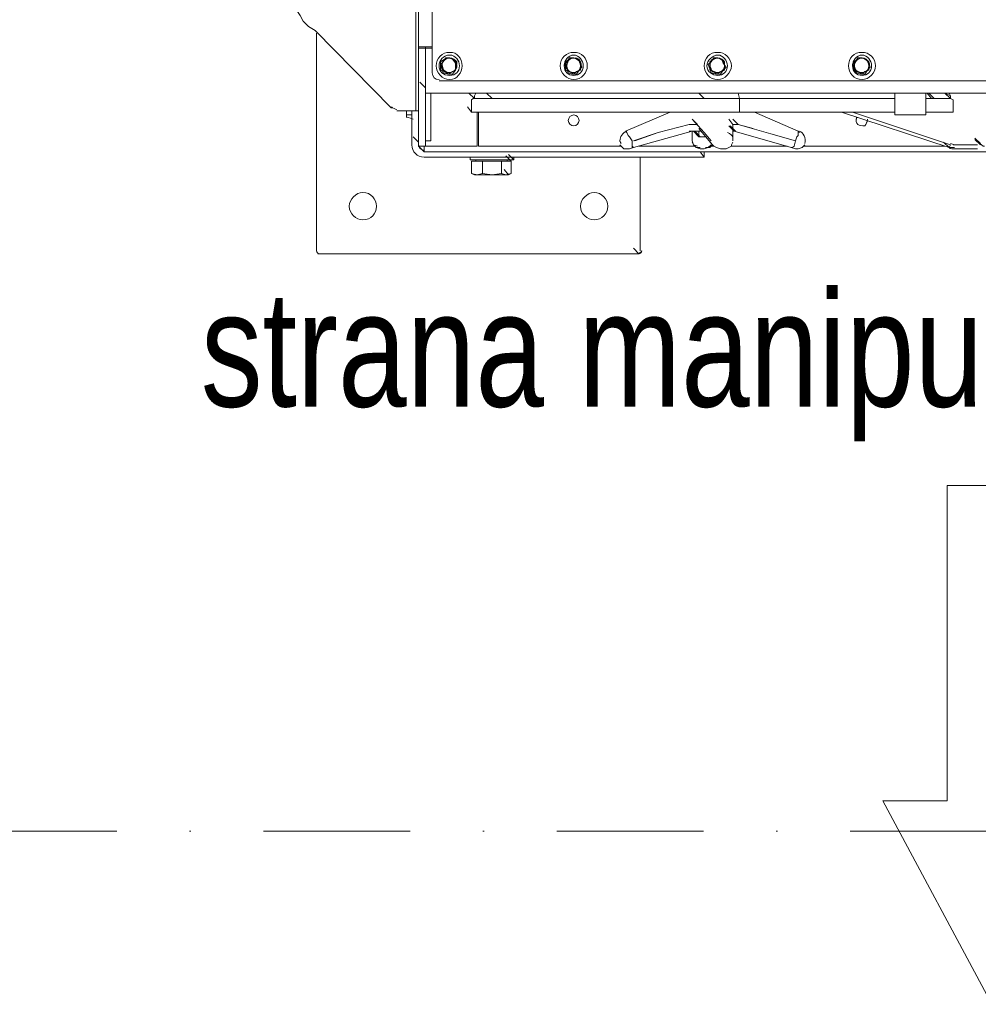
# Model space of a CAD drawing. Header units: millimetres. Extents: x 161070 to 520640, y 9197 to 248394.
# Tile 68 of 137: x 197620 to 198451, y 116587 to 117440. Entities that reach past the tile are written whole.
import ezdxf
from ezdxf.enums import TextEntityAlignment as Align

# ---------------------------------------------------------------- set-up
doc = ezdxf.new("R2010")
doc.units = ezdxf.units.MM
doc.header["$LTSCALE"] = 10
doc.linetypes.add('DASHDOT', pattern=[25.4, 12.7, -6.35, 0, -6.35])
doc.linetypes.add('DASHED2', pattern=[9.525, 6.35, -3.175])
doc.layers.add('VZT Tenka', color=30, linetype='Continuous', lineweight=15)
doc.styles.get("Standard").update_dxf_attribs({"font": 'ic-simplex.shx', "width": 0.8})

# ---------------------------------------------------------------- blocks, each defined once
blk = doc.blocks.new('*U1079', base_point=(136.785581, -160.374938))
at = {"linetype": 'ByBlock'}
for p, q in [((409.873515, -121.693594), (409.873515, -65.820542)), ((586.198007, -160.374938), (409.873515, -65.820542)), ((586.198007, -160.374938), (409.873515, -254.929334)), ((409.873515, -199.056281), (409.873515, -254.929334))]:
    blk.add_line(p, q, dxfattribs=at)
blk.add_lwpolyline([(409.873515, -199.056281), (136.785581, -199.056281), (136.785581, -121.693594), (409.873515, -121.693594)], dxfattribs=at)
blk = doc.blocks.new('*f3183')
at = {"color": 1, "linetype": 'Continuous', "lineweight": 20}
for points in [[(216559.08, 111945.04), (216557.9, 111945.04), (216547.3, 111945.04), (216547.3, 113515.88)], [(216559.08, 112972.63), (216559.08, 111922.65), (216559.08, 111922.65)], [(216547.3, 111889.65), (216544.94, 111889.65), (216544.94, 112947.88)], [(216457.74, 111959.18), (216451.84, 111962.71), (216447.13, 111967.43), (216444.77, 111972.14), (216442.42, 111975.68), (216442.42, 112863.03)], [(216523.73, 111892.01), (216457.74, 111959.18), (216457.74, 111959.18)], [(216458.91, 111956.82), (216458.91, 111768.27), (216458.91, 111768.27)], [(216547.3, 111945.04), (216547.3, 111943.86), (216547.3, 111943.86)], [(216553.19, 111870.79), (216553.19, 111943.86), (216547.3, 111943.86), (216547.3, 111870.79)], [(216553.19, 111943.86), (216553.19, 111945.04), (216553.19, 111945.04)], [(216559.08, 111943.86), (216553.19, 111943.86), (216553.19, 111914.4)], [(216574.4, 111935.61), (216570.86, 111935.61), (216568.51, 111932.07), (216566.15, 111929.72), (216567.33, 111926.18)], [(216569.69, 111934.43), (216566.15, 111932.07), (216566.15, 111928.54), (216566.15, 111925), (216569.69, 111923.82)], [(216576.76, 111934.43), (216573.22, 111935.61), (216569.69, 111934.43)], [(216579.11, 111930.89), (216576.76, 111934.43), (216574.4, 111935.61)], [(216579.11, 111928.54), (216579.11, 111932.07), (216576.76, 111934.43)], [(216579.11, 111925), (216580.29, 111927.36), (216579.11, 111930.89)], [(216681.64, 111935.61), (216678.1, 111935.61), (216675.75, 111932.07), (216673.39, 111929.72), (216675.75, 111926.18)], [(216678.1, 111934.43), (216674.57, 111932.07), (216674.57, 111928.54), (216674.57, 111925), (216678.1, 111923.82)], [(216683.99, 111934.43), (216681.64, 111935.61), (216678.1, 111934.43)], [(216687.53, 111930.89), (216686.35, 111934.43), (216681.64, 111935.61)], [(216683.99, 111923.82), (216687.53, 111925), (216687.53, 111928.54), (216687.53, 111932.07), (216683.99, 111934.43)], [(216686.35, 111925), (216688.71, 111927.36), (216687.53, 111930.89)], [(216806.55, 111935.61), (216803.02, 111935.61), (216800.66, 111932.07), (216798.3, 111929.72), (216799.48, 111926.18), (216800.66, 111922.65), (216805.37, 111921.47)], [(216803.02, 111934.43), (216799.48, 111932.07), (216799.48, 111928.54), (216799.48, 111925), (216803.02, 111923.82)], [(216810.09, 111934.43), (216805.37, 111935.61), (216803.02, 111934.43)], [(216811.26, 111925), (216813.62, 111927.36), (216811.26, 111930.89), (216810.09, 111934.43), (216806.55, 111935.61)], [(216812.44, 111928.54), (216812.44, 111932.07), (216810.09, 111934.43)], [(216931.46, 111935.61), (216927.93, 111935.61), (216925.57, 111932.07), (216923.22, 111929.72), (216924.39, 111926.18), (216926.75, 111922.65), (216930.29, 111921.47)], [(216927.93, 111934.43), (216924.39, 111932.07), (216924.39, 111928.54), (216924.39, 111925), (216927.93, 111923.82)], [(216933.82, 111934.43), (216931.46, 111935.61), (216927.93, 111934.43)], [(216937.36, 111930.89), (216935, 111934.43), (216931.46, 111935.61)], [(216937.36, 111928.54), (216937.36, 111932.07), (216933.82, 111934.43)], [(216936.18, 111925), (216938.54, 111927.36), (216937.36, 111930.89)], [(216567.33, 111926.18), (216568.51, 111922.65), (216573.22, 111921.47)], [(216569.69, 111923.82), (216573.22, 111921.47), (216576.76, 111923.82)], [(216573.22, 111921.47), (216576.76, 111921.47), (216579.11, 111925)], [(216576.76, 111923.82), (216579.11, 111925), (216579.11, 111928.54)], [(216675.75, 111926.18), (216676.92, 111922.65), (216680.46, 111921.47)], [(216678.1, 111923.82), (216681.64, 111921.47), (216683.99, 111923.82)], [(216680.46, 111921.47), (216683.99, 111921.47), (216686.35, 111925)], [(216803.02, 111923.82), (216805.37, 111921.47), (216810.09, 111923.82)], [(216805.37, 111921.47), (216808.91, 111921.47), (216811.26, 111925)], [(216810.09, 111923.82), (216812.44, 111925), (216812.44, 111928.54)], [(216927.93, 111923.82), (216931.46, 111921.47), (216933.82, 111923.82)], [(216930.29, 111921.47), (216933.82, 111921.47), (216936.18, 111925)], [(216933.82, 111923.82), (216937.36, 111925), (216937.36, 111928.54)], [(216553.19, 111909.68), (216548.47, 111914.4), (216548.47, 111914.4)], [(216553.19, 111904.97), (216553.19, 111914.4), (216553.19, 111914.4)], [(216564.97, 111915.58), (217546.61, 111915.58), (217546.61, 111915.58)], [(216553.19, 111904.97), (216557.9, 111904.97), (216557.9, 111876.69), (216557.9, 111863.72), (216553.19, 111863.72)], [(217553.68, 111904.97), (216557.9, 111904.97), (216557.9, 111904.97)], [(216595.61, 111900.26), (216590.9, 111904.97), (216590.9, 111904.97)], [(216595.61, 111900.26), (216590.9, 111904.97), (216590.9, 111904.97)], [(216596.79, 111904.97), (216595.61, 111902.61), (216595.61, 111900.26), (216595.61, 111900.26)], [(216824.23, 111904.97), (216825.41, 111900.26), (216775.91, 111900.26), (216729.95, 111900.26), (216707.56, 111900.26), (216687.53, 111900.26), (216667.5, 111900.26), (216651, 111900.26), (216635.68, 111900.26), (216622.72, 111900.26), (216612.11, 111900.26), (216607.4, 111900.26), (216602.68, 111900.26), (216600.33, 111900.26), (216597.97, 111900.26), (216595.61, 111900.26), (216595.61, 111900.26), (216595.61, 111902.61), (216596.79, 111904.97)], [(216610.93, 111900.26), (216606.22, 111904.97), (216606.22, 111904.97)], [(216794.77, 111900.26), (216790.05, 111904.97), (216790.05, 111904.97)], [(216959.75, 111904.97), (216959.75, 111886.11), (216959.75, 111886.11)], [(216986.85, 111886.11), (216986.85, 111904.97), (216986.85, 111904.97)], [(216991.56, 111900.26), (216988.03, 111904.97), (216988.03, 111904.97)], [(216991.56, 111900.26), (216988.03, 111904.97), (216988.03, 111904.97)], [(216993.92, 111900.26), (216989.21, 111904.97), (216989.21, 111904.97)], [(216993.92, 111900.26), (216989.21, 111904.97), (216989.21, 111904.97)], [(217008.06, 111900.26), (217003.35, 111904.97), (217008.06, 111902.61), (217006.88, 111904.97)], [(217008.06, 111900.26), (217008.06, 111902.61), (217006.88, 111904.97)], [(216594.43, 111900.26), (216593.25, 111899.08), (216593.25, 111888.47)], [(216593.25, 111899.08), (216594.43, 111900.26), (216595.61, 111900.26), (216597.97, 111900.26), (216599.15, 111900.26), (216602.68, 111900.26), (216606.22, 111900.26), (216610.93, 111900.26), (216622.72, 111900.26), (216635.68, 111900.26), (216649.82, 111900.26), (216667.5, 111900.26), (216686.35, 111900.26), (216706.38, 111900.26), (216729.95, 111900.26), (216775.91, 111900.26), (216825.41, 111900.26), (216825.41, 111899.08)], [(216825.41, 111899.08), (216825.41, 111888.47), (216775.91, 111888.47), (216728.77, 111888.47), (216706.38, 111888.47), (216686.35, 111888.47), (216667.5, 111888.47), (216649.82, 111888.47), (216634.5, 111888.47), (216621.54, 111888.47), (216610.93, 111888.47), (216605.04, 111888.47), (216601.5, 111888.47), (216597.97, 111888.47), (216595.61, 111888.47), (216594.43, 111888.47), (216593.25, 111888.47), (216593.25, 111899.08)], [(216825.41, 111900.26), (216781.8, 111900.26), (216739.38, 111900.26), (216719.35, 111900.26), (216700.49, 111900.26), (216681.64, 111900.26), (216665.14, 111900.26), (216649.82, 111900.26), (216636.86, 111900.26), (216625.07, 111900.26), (216614.47, 111900.26), (216605.04, 111900.26), (216602.68, 111900.26), (216600.33, 111900.26), (216596.79, 111900.26), (216595.61, 111900.26)], [(216610.93, 111900.26), (216612.11, 111900.26), (216612.11, 111900.26)], [(216959.75, 111900.26), (216945.61, 111900.26), (216931.46, 111900.26), (216916.14, 111900.26), (216899.65, 111900.26), (216864.29, 111900.26), (216825.41, 111900.26)], [(216832.48, 111900.26), (216825.41, 111900.26), (216825.41, 111900.26)], [(216959.75, 111900.26), (216945.61, 111900.26), (216931.46, 111900.26), (216916.14, 111900.26), (216899.65, 111900.26), (216881.97, 111900.26), (216864.29, 111900.26), (216825.41, 111900.26)], [(217006.88, 111900.26), (217004.53, 111900.26), (216999.81, 111900.26), (216993.92, 111900.26), (216986.85, 111900.26)], [(217006.88, 111900.26), (217004.53, 111900.26), (216999.81, 111900.26), (216993.92, 111900.26), (216986.85, 111900.26), (216993.92, 111900.26), (216999.81, 111900.26), (217003.35, 111900.26), (217005.71, 111900.26)], [(217008.06, 111900.26), (217005.71, 111900.26), (217005.71, 111900.26)], [(217008.06, 111900.26), (217006.88, 111900.26), (217006.88, 111900.26)], [(217010.42, 111899.08), (217008.06, 111900.26), (217008.06, 111900.26)], [(217010.42, 111888.47), (217010.42, 111899.08), (217008.06, 111900.26)], [(216544.94, 111889.65), (216528.44, 111889.65), (216528.44, 111889.65)], [(216536.69, 111889.65), (216536.69, 111886.11), (216541.4, 111886.11)], [(216541.4, 111889.65), (216541.4, 111860.19), (216541.4, 111860.19)], [(216547.3, 111889.65), (216547.3, 111862.55), (216542.58, 111867.26)], [(216547.3, 111889.65), (216547.3, 111862.55), (216547.3, 111862.55)], [(216593.25, 111888.47), (216589.72, 111893.19), (216589.72, 111893.19)], [(216825.41, 111888.47), (216777.09, 111888.47), (216729.95, 111888.47), (216706.38, 111888.47), (216686.35, 111888.47), (216667.5, 111888.47), (216649.82, 111888.47), (216635.68, 111888.47), (216621.54, 111888.47), (216610.93, 111888.47), (216605.04, 111888.47), (216601.5, 111888.47), (216597.97, 111888.47), (216596.79, 111888.47), (216594.43, 111888.47), (216593.25, 111888.47), (216589.72, 111893.19)], [(216597.97, 111888.47), (216597.97, 111859.01), (216595.61, 111859.01)], [(216722.88, 111859.01), (216599.15, 111859.01), (216599.15, 111888.47)], [(216765.31, 111888.47), (216726.42, 111871.97), (216726.42, 111871.97)], [(216959.75, 111888.47), (216945.61, 111888.47), (216931.46, 111888.47), (216916.14, 111888.47), (216899.65, 111888.47), (216864.29, 111888.47), (216825.41, 111888.47)], [(216959.75, 111888.47), (216945.61, 111888.47), (216931.46, 111888.47), (216916.14, 111888.47), (216899.65, 111888.47), (216864.29, 111888.47), (216825.41, 111888.47)], [(216877.26, 111870.79), (216876.08, 111871.97), (216838.37, 111888.47)], [(216913.79, 111888.47), (217006.88, 111857.83), (217002.17, 111862.55)], [(216923.22, 111888.47), (217008.06, 111860.19), (217006.88, 111857.83), (216913.79, 111888.47)], [(217006.88, 111888.47), (217005.71, 111888.47), (217000.99, 111888.47), (216993.92, 111888.47), (216986.85, 111888.47)], [(217006.88, 111888.47), (217005.71, 111888.47), (217000.99, 111888.47), (216995.1, 111888.47), (216986.85, 111888.47)], [(217010.42, 111888.47), (217006.88, 111888.47), (217006.88, 111888.47)], [(217010.42, 111888.47), (217006.88, 111888.47), (217006.88, 111888.47)], [(216536.69, 111886.11), (216536.69, 111883.76), (216536.69, 111883.76)], [(216733.49, 111863.72), (216754.7, 111870.79), (216781.8, 111877.87), (216782.98, 111877.87)], [(216781.8, 111877.87), (216754.7, 111870.79), (216734.67, 111863.72)], [(216782.98, 111877.87), (216786.52, 111877.87), (216788.87, 111877.87)], [(216788.87, 111877.87), (216784.16, 111882.58), (216794.77, 111870.79), (216800.66, 111863.72)], [(216819.51, 111863.72), (216819.51, 111870.79), (216819.51, 111877.87), (216815.98, 111882.58)], [(216819.51, 111877.87), (216821.87, 111877.87), (216824.23, 111877.87), (216819.51, 111882.58)], [(216819.51, 111863.72), (216819.51, 111877.87), (216819.51, 111877.87)], [(216824.23, 111877.87), (216837.19, 111874.33), (216837.19, 111874.33)], [(216876.08, 111870.79), (216876.08, 111868.44), (216874.9, 111867.26), (216873.72, 111863.72), (216852.51, 111869.62), (216824.23, 111877.87)], [(216927.93, 111883.76), (216926.75, 111883.76), (216926.75, 111882.58), (216926.75, 111883.76)], [(216959.75, 111886.11), (216960.93, 111886.11), (216960.93, 111886.11)], [(216959.75, 111886.11), (216986.85, 111886.11), (216986.85, 111886.11)], [(216985.67, 111886.11), (216960.93, 111886.11), (216960.93, 111886.11)], [(216985.67, 111886.11), (216986.85, 111886.11), (216986.85, 111886.11)], [(216553.19, 111870.79), (216553.19, 111859.01), (216547.3, 111859.01), (216547.3, 111870.79)], [(216725.24, 111856.65), (216727.6, 111856.65), (216729.95, 111856.65), (216733.49, 111857.83), (216784.16, 111871.97)], [(216732.31, 111857.83), (216732.31, 111859.01), (216732.31, 111863.72), (216729.95, 111867.26), (216728.77, 111868.44), (216727.6, 111870.79), (216726.42, 111871.97)], [(216785.34, 111871.97), (216781.8, 111871.97), (216781.8, 111871.97)], [(216782.98, 111871.97), (216784.16, 111871.97), (216784.16, 111871.97)], [(216784.16, 111871.97), (216784.16, 111863.72), (216784.16, 111863.72)], [(216790.05, 111867.26), (216785.34, 111871.97), (216791.23, 111867.26), (216791.23, 111867.26), (216792.41, 111867.26), (216795.95, 111867.26)], [(216792.41, 111871.97), (216791.23, 111871.97), (216791.23, 111871.97), (216788.87, 111871.97), (216788.87, 111871.97), (216787.7, 111871.97), (216785.34, 111871.97)], [(216791.23, 111867.26), (216786.52, 111871.97), (216786.52, 111871.97)], [(216791.23, 111867.26), (216786.52, 111871.97), (216786.52, 111871.97)], [(216791.23, 111867.26), (216786.52, 111871.97), (216786.52, 111871.97)], [(216790.05, 111874.33), (216801.84, 111860.19), (216801.84, 111860.19)], [(216790.05, 111871.97), (216790.05, 111867.26), (216790.05, 111867.26)], [(216819.51, 111871.97), (216820.69, 111871.97), (216815.98, 111876.69), (216821.87, 111871.97), (216817.16, 111876.69), (216820.69, 111871.97)], [(216820.69, 111871.97), (216870.19, 111857.83), (216870.19, 111857.83)], [(216876.08, 111871.97), (216876.08, 111870.79), (216876.08, 111868.44), (216874.9, 111867.26), (216873.72, 111863.72)], [(216547.3, 111860.19), (216547.3, 111862.55), (216547.3, 111862.55)], [(216547.3, 111862.55), (216547.3, 111860.19), (216547.3, 111860.19)], [(216733.49, 111857.83), (216732.31, 111859.01), (216732.31, 111862.55)], [(216788.87, 111859.01), (216785.34, 111860.19), (216784.16, 111863.72)], [(216784.16, 111862.55), (216785.34, 111860.19), (216787.7, 111857.83)], [(216791.23, 111867.26), (216795.95, 111867.26), (216792.41, 111867.26), (216791.23, 111867.26), (216791.23, 111867.26), (216790.05, 111867.26)], [(216800.66, 111861.37), (216803.02, 111859.01), (216805.37, 111857.83)], [(216805.37, 111857.83), (216808.91, 111856.65), (216813.62, 111856.65), (216818.34, 111859.01), (216818.34, 111860.19), (216819.51, 111862.55)], [(216873.72, 111863.72), (216872.54, 111859.01), (216871.36, 111857.83), (216870.19, 111857.83)], [(216873.72, 111863.72), (216872.54, 111859.01), (216871.36, 111857.83)], [(217033.99, 111861.37), (217029.27, 111866.08), (217029.27, 111866.08)], [(217033.99, 111860.19), (217029.27, 111864.9), (217036.34, 111859.01), (217037.52, 111859.01)], [(216552.01, 111854.3), (216547.3, 111859.01), (216547.3, 111859.01)], [(217559.57, 111859.01), (217559.57, 111854.3), (216552.01, 111854.3), (216552.01, 111859.01)], [(216794.77, 111854.3), (216794.77, 111849.58), (216552.01, 111849.58)], [(216553.19, 111859.01), (216554.37, 111859.01), (216554.37, 111859.01)], [(216554.37, 111859.01), (216595.61, 111859.01), (216595.61, 111859.01)], [(216721.7, 111860.19), (216722.88, 111859.01), (216725.24, 111856.65)], [(216786.52, 111859.01), (216738.2, 111859.01), (216738.2, 111859.01)], [(216787.7, 111857.83), (216791.23, 111856.65), (216794.77, 111856.65), (216798.3, 111857.83), (216800.66, 111860.19)], [(216791.23, 111857.83), (216787.7, 111857.83), (216787.7, 111857.83)], [(216794.77, 111854.3), (216794.77, 111849.58), (216791.23, 111854.3)], [(216800.66, 111859.01), (216799.48, 111857.83), (216795.95, 111857.83)], [(216800.66, 111859.01), (216801.84, 111860.19), (216801.84, 111860.19)], [(216803.02, 111859.01), (216800.66, 111859.01), (216800.66, 111859.01)], [(216866.65, 111859.01), (216818.34, 111859.01), (216818.34, 111859.01)], [(216870.19, 111857.83), (216873.72, 111856.65), (216876.08, 111856.65), (216879.61, 111857.83), (216881.97, 111860.19)], [(217003.35, 111859.01), (216880.79, 111859.01), (216880.79, 111859.01)], [(217010.42, 111860.19), (217031.63, 111860.19), (217031.63, 111860.19)], [(217010.42, 111856.65), (217031.63, 111856.65), (217031.63, 111856.65)], [(217010.42, 111856.65), (217031.63, 111856.65), (217031.63, 111856.65)], [(216592.08, 111849.58), (216592.08, 111847.23), (216592.08, 111847.23)], [(216592.08, 111847.23), (216629.79, 111847.23), (216629.79, 111847.23)], [(216597.97, 111834.26), (216593.25, 111835.44), (216593.25, 111846.05), (216602.68, 111846.05)], [(216596.79, 111847.23), (216596.79, 111846.05), (216596.79, 111846.05)], [(216610.93, 111834.26), (216602.68, 111835.44), (216602.68, 111846.05), (216619.18, 111846.05)], [(216622.72, 111834.26), (216619.18, 111835.44), (216619.18, 111846.05)], [(216622.72, 111834.26), (216627.43, 111835.44), (216627.43, 111846.05), (216619.18, 111846.05)], [(216627.43, 111835.44), (216627.43, 111846.05), (216622.72, 111850.76)], [(216623.89, 111846.05), (216623.89, 111847.23), (216623.89, 111847.23)], [(216623.89, 111846.05), (216623.89, 111847.23), (216623.89, 111847.23)], [(216629.79, 111847.23), (216625.07, 111851.94), (216625.07, 111851.94)], [(216629.79, 111847.23), (216629.79, 111849.58), (216629.79, 111849.58)], [(216629.79, 111847.23), (216629.79, 111849.58), (216629.79, 111849.58)], [(216593.25, 111835.44), (216595.61, 111834.26), (216595.61, 111834.26)], [(216602.68, 111835.44), (216597.97, 111834.26), (216610.93, 111834.26)], [(216619.18, 111835.44), (216610.93, 111834.26), (216622.72, 111834.26)], [(216625.07, 111834.26), (216621.54, 111838.98), (216621.54, 111838.98)], [(216625.07, 111834.26), (216627.43, 111835.44), (216627.43, 111835.44)], [(216597.97, 111834.26), (216595.61, 111834.26), (216595.61, 111834.26)], [(216622.72, 111834.26), (216625.07, 111834.26), (216625.07, 111834.26)], [(216738.2, 111765.91), (216733.49, 111770.63), (216733.49, 111770.63)], [(216460.09, 111765.91), (216738.2, 111765.91), (216738.2, 111765.91)]]:
    blk.add_lwpolyline(points, dxfattribs=at)
for points in [[(216595.61, 111900.26), (216595.61, 111900.26)], [(216825.41, 111900.26), (216825.41, 111900.26)], [(216824.23, 111877.87), (216824.23, 111877.87)], [(216547.3, 111862.55), (216547.3, 111862.55)], [(216739.38, 111849.58), (216739.38, 111768.27)]]:
    blk.add_lwpolyline(points, close=True, dxfattribs=at)
for points, knots in [([(216585.01, 111928.54), (216585.01, 111935.61), (216580.29, 111940.32), (216574.4, 111940.32), (216574.4, 111940.32), (216567.33, 111940.32), (216562.62, 111935.61), (216562.62, 111928.54), (216562.62, 111928.54), (216562.62, 111922.65), (216567.33, 111916.75), (216574.4, 111916.75), (216574.4, 111916.75), (216580.29, 111916.75), (216585.01, 111922.65), (216585.01, 111928.54)], [0, 0, 0, 0, 0.0625, 0.0625, 0.0625, 0.062501, 0.125, 0.125, 0.125, 0.125001, 0.1875, 0.1875, 0.1875, 0.187501, 1, 1, 1, 1]), ([(216582.65, 111928.54), (216582.65, 111933.25), (216579.11, 111937.97), (216574.4, 111937.97), (216574.4, 111937.97), (216568.51, 111937.97), (216564.97, 111933.25), (216564.97, 111928.54), (216564.97, 111928.54), (216564.97, 111923.82), (216568.51, 111920.29), (216574.4, 111920.29), (216574.4, 111920.29), (216579.11, 111920.29), (216582.65, 111923.82), (216582.65, 111928.54)], [0, 0, 0, 0, 0.0625, 0.0625, 0.0625, 0.062501, 0.125, 0.125, 0.125, 0.125001, 0.1875, 0.1875, 0.1875, 0.187501, 1, 1, 1, 1]), ([(216693.42, 111928.54), (216693.42, 111935.61), (216688.71, 111940.32), (216681.64, 111940.32), (216681.64, 111940.32), (216675.75, 111940.32), (216669.85, 111935.61), (216669.85, 111928.54), (216669.85, 111928.54), (216669.85, 111922.65), (216675.75, 111916.75), (216681.64, 111916.75), (216681.64, 111916.75), (216688.71, 111916.75), (216693.42, 111922.65), (216693.42, 111928.54)], [0, 0, 0, 0, 0.0625, 0.0625, 0.0625, 0.062501, 0.125, 0.125, 0.125, 0.125001, 0.1875, 0.1875, 0.1875, 0.187501, 1, 1, 1, 1]), ([(216689.89, 111928.54), (216689.89, 111933.25), (216686.35, 111937.97), (216681.64, 111937.97), (216681.64, 111937.97), (216676.92, 111937.97), (216673.39, 111933.25), (216673.39, 111928.54), (216673.39, 111928.54), (216673.39, 111923.82), (216676.92, 111920.29), (216681.64, 111920.29), (216681.64, 111920.29), (216686.35, 111920.29), (216689.89, 111923.82), (216689.89, 111928.54)], [0, 0, 0, 0, 0.0625, 0.0625, 0.0625, 0.062501, 0.125, 0.125, 0.125, 0.125001, 0.1875, 0.1875, 0.1875, 0.187501, 1, 1, 1, 1]), ([(216818.34, 111928.54), (216818.34, 111935.61), (216812.44, 111940.32), (216806.55, 111940.32), (216806.55, 111940.32), (216799.48, 111940.32), (216794.77, 111935.61), (216794.77, 111928.54), (216794.77, 111928.54), (216794.77, 111922.65), (216799.48, 111916.75), (216806.55, 111916.75), (216806.55, 111916.75), (216812.44, 111916.75), (216818.34, 111922.65), (216818.34, 111928.54)], [0, 0, 0, 0, 0.0625, 0.0625, 0.0625, 0.062501, 0.125, 0.125, 0.125, 0.125001, 0.1875, 0.1875, 0.1875, 0.187501, 1, 1, 1, 1]), ([(216814.8, 111928.54), (216814.8, 111933.25), (216811.26, 111937.97), (216806.55, 111937.97), (216806.55, 111937.97), (216801.84, 111937.97), (216797.12, 111933.25), (216797.12, 111928.54), (216797.12, 111928.54), (216797.12, 111923.82), (216801.84, 111920.29), (216806.55, 111920.29), (216806.55, 111920.29), (216811.26, 111920.29), (216814.8, 111923.82), (216814.8, 111928.54)], [0, 0, 0, 0, 0.0625, 0.0625, 0.0625, 0.062501, 0.125, 0.125, 0.125, 0.125001, 0.1875, 0.1875, 0.1875, 0.187501, 1, 1, 1, 1]), ([(216943.25, 111928.54), (216943.25, 111935.61), (216937.36, 111940.32), (216931.46, 111940.32), (216931.46, 111940.32), (216924.39, 111940.32), (216919.68, 111935.61), (216919.68, 111928.54), (216919.68, 111928.54), (216919.68, 111922.65), (216924.39, 111916.75), (216931.46, 111916.75), (216931.46, 111916.75), (216937.36, 111916.75), (216943.25, 111922.65), (216943.25, 111928.54)], [0, 0, 0, 0, 0.0625, 0.0625, 0.0625, 0.062501, 0.125, 0.125, 0.125, 0.125001, 0.1875, 0.1875, 0.1875, 0.187501, 1, 1, 1, 1]), ([(216939.71, 111928.54), (216939.71, 111933.25), (216936.18, 111937.97), (216931.46, 111937.97), (216931.46, 111937.97), (216926.75, 111937.97), (216923.22, 111933.25), (216923.22, 111928.54), (216923.22, 111928.54), (216923.22, 111923.82), (216926.75, 111920.29), (216931.46, 111920.29), (216931.46, 111920.29), (216936.18, 111920.29), (216939.71, 111923.82), (216939.71, 111928.54)], [0, 0, 0, 0, 0.0625, 0.0625, 0.0625, 0.062501, 0.125, 0.125, 0.125, 0.125001, 0.1875, 0.1875, 0.1875, 0.187501, 1, 1, 1, 1]), ([(216686.35, 111881.4), (216686.35, 111883.76), (216683.99, 111886.11), (216681.64, 111886.11), (216681.64, 111886.11), (216679.28, 111886.11), (216676.92, 111883.76), (216676.92, 111881.4), (216676.92, 111881.4), (216676.92, 111879.04), (216679.28, 111876.69), (216681.64, 111876.69), (216681.64, 111876.69), (216683.99, 111876.69), (216686.35, 111879.04), (216686.35, 111881.4)], [0, 0, 0, 0, 0.0625, 0.0625, 0.0625, 0.062501, 0.125, 0.125, 0.125, 0.125001, 0.1875, 0.1875, 0.1875, 0.187501, 1, 1, 1, 1]), ([(216686.35, 111881.4), (216686.35, 111883.76), (216683.99, 111886.11), (216681.64, 111886.11), (216681.64, 111886.11), (216679.28, 111886.11), (216676.92, 111883.76), (216676.92, 111881.4), (216676.92, 111881.4), (216676.92, 111879.04), (216679.28, 111876.69), (216681.64, 111876.69), (216681.64, 111876.69), (216683.99, 111876.69), (216686.35, 111879.04), (216686.35, 111881.4)], [0, 0, 0, 0, 0.0625, 0.0625, 0.0625, 0.062501, 0.125, 0.125, 0.125, 0.125001, 0.1875, 0.1875, 0.1875, 0.187501, 1, 1, 1, 1]), ([(216926.75, 111883.76), (216925.57, 111881.4), (216926.75, 111879.04), (216927.93, 111877.87), (216927.93, 111877.87), (216929.11, 111876.69), (216931.46, 111876.69), (216933.82, 111876.69), (216933.82, 111876.69), (216935, 111877.87), (216936.18, 111880.22), (216936.18, 111882.58)], [0, 0, 0, 0, 0.083333, 0.083333, 0.083333, 0.083334, 0.166667, 0.166667, 0.166667, 0.166668, 1, 1, 1, 1]), ([(216926.75, 111883.76), (216925.57, 111881.4), (216926.75, 111879.04), (216927.93, 111877.87), (216927.93, 111877.87), (216929.11, 111876.69), (216931.46, 111876.69), (216933.82, 111876.69), (216933.82, 111876.69), (216935, 111877.87), (216936.18, 111880.22), (216936.18, 111881.4)], [0, 0, 0, 0, 0.083333, 0.083333, 0.083333, 0.083334, 0.166667, 0.166667, 0.166667, 0.166668, 1, 1, 1, 1]), ([(216510.76, 111807.16), (216510.76, 111813.05), (216506.05, 111818.94), (216498.98, 111818.94), (216498.98, 111818.94), (216493.09, 111818.94), (216487.2, 111813.05), (216487.2, 111807.16), (216487.2, 111807.16), (216487.2, 111800.09), (216493.09, 111795.38), (216498.98, 111795.38), (216498.98, 111795.38), (216506.05, 111795.38), (216510.76, 111800.09), (216510.76, 111807.16)], [0, 0, 0, 0, 0.0625, 0.0625, 0.0625, 0.062501, 0.125, 0.125, 0.125, 0.125001, 0.1875, 0.1875, 0.1875, 0.187501, 1, 1, 1, 1]), ([(216498.98, 111818.94), (216493.09, 111818.94), (216487.2, 111813.05), (216487.2, 111807.16), (216487.2, 111807.16), (216487.2, 111800.09), (216493.09, 111795.38), (216498.98, 111795.38)], [0, 0, 0, 0, 0.125, 0.125, 0.125, 0.125001, 1, 1, 1, 1]), ([(216711.1, 111807.16), (216711.1, 111813.05), (216706.38, 111818.94), (216699.31, 111818.94), (216699.31, 111818.94), (216693.42, 111818.94), (216687.53, 111813.05), (216687.53, 111807.16), (216687.53, 111807.16), (216687.53, 111800.09), (216693.42, 111795.38), (216699.31, 111795.38), (216699.31, 111795.38), (216706.38, 111795.38), (216711.1, 111800.09), (216711.1, 111807.16)], [0, 0, 0, 0, 0.0625, 0.0625, 0.0625, 0.062501, 0.125, 0.125, 0.125, 0.125001, 0.1875, 0.1875, 0.1875, 0.187501, 1, 1, 1, 1]), ([(216699.31, 111818.94), (216693.42, 111818.94), (216687.53, 111813.05), (216687.53, 111807.16), (216687.53, 111807.16), (216687.53, 111800.09), (216693.42, 111795.38), (216699.31, 111795.38)], [0, 0, 0, 0, 0.125, 0.125, 0.125, 0.125001, 1, 1, 1, 1]), ([(216738.2, 111765.91), (216738.2, 111765.91), (216739.38, 111767.09), (216739.38, 111767.09), (216739.38, 111767.09), (216739.38, 111767.09), (216740.56, 111768.27), (216740.56, 111768.27)], [0, 0, 0, 0, 0.125, 0.125, 0.125, 0.125001, 1, 1, 1, 1])]:
    blk.add_open_spline(points, degree=3, knots=knots, dxfattribs=at)
for points in [[(216570.86, 111934.43), (216568.51, 111933.25), (216567.33, 111930.89), (216567.33, 111928.54)], [(216568.51, 111933.25), (216567.33, 111930.89), (216567.33, 111928.54), (216568.51, 111926.18)], [(216574.4, 111935.61), (216572.04, 111935.61), (216569.69, 111934.43), (216568.51, 111933.25)], [(216576.76, 111934.43), (216575.58, 111935.61), (216572.04, 111935.61), (216570.86, 111934.43)], [(216580.29, 111932.07), (216579.11, 111933.25), (216576.76, 111935.61), (216574.4, 111935.61)], [(216580.29, 111928.54), (216580.29, 111930.89), (216579.11, 111933.25), (216576.76, 111934.43)], [(216579.11, 111925), (216580.29, 111927.36), (216580.29, 111929.72), (216580.29, 111932.07)], [(216676.92, 111933.25), (216675.75, 111930.89), (216674.57, 111928.54), (216675.75, 111926.18)], [(216678.1, 111934.43), (216676.92, 111933.25), (216675.75, 111930.89), (216675.75, 111928.54)], [(216682.82, 111935.61), (216680.46, 111935.61), (216678.1, 111934.43), (216676.92, 111933.25)], [(216685.17, 111934.43), (216682.82, 111935.61), (216680.46, 111935.61), (216678.1, 111934.43)], [(216687.53, 111932.07), (216686.35, 111933.25), (216685.17, 111935.61), (216682.82, 111935.61)], [(216687.53, 111928.54), (216687.53, 111930.89), (216686.35, 111933.25), (216685.17, 111934.43)], [(216686.35, 111925), (216688.71, 111927.36), (216688.71, 111929.72), (216687.53, 111932.07)], [(216803.02, 111934.43), (216800.66, 111933.25), (216799.48, 111930.89), (216799.48, 111928.54)], [(216800.66, 111933.25), (216799.48, 111930.89), (216799.48, 111928.54), (216800.66, 111926.18)], [(216806.55, 111935.61), (216804.19, 111935.61), (216801.84, 111934.43), (216800.66, 111933.25)], [(216808.91, 111934.43), (216807.73, 111935.61), (216805.37, 111935.61), (216803.02, 111934.43)], [(216812.44, 111932.07), (216811.26, 111933.25), (216808.91, 111935.61), (216806.55, 111935.61)], [(216812.44, 111928.54), (216812.44, 111930.89), (216811.26, 111933.25), (216808.91, 111934.43)], [(216811.26, 111925), (216812.44, 111927.36), (216812.44, 111929.72), (216812.44, 111932.07)], [(216927.93, 111934.43), (216925.57, 111933.25), (216924.39, 111930.89), (216924.39, 111928.54)], [(216926.75, 111933.25), (216924.39, 111930.89), (216924.39, 111928.54), (216925.57, 111926.18)], [(216931.46, 111935.61), (216930.29, 111935.61), (216927.93, 111934.43), (216926.75, 111933.25)], [(216935, 111934.43), (216932.64, 111935.61), (216930.29, 111935.61), (216927.93, 111934.43)], [(216937.36, 111932.07), (216936.18, 111933.25), (216933.82, 111935.61), (216931.46, 111935.61)], [(216937.36, 111928.54), (216937.36, 111930.89), (216936.18, 111933.25), (216935, 111934.43)], [(216936.18, 111925), (216937.36, 111927.36), (216938.54, 111929.72), (216937.36, 111932.07)], [(216559.08, 111922.65), (216559.08, 111919.11), (216561.44, 111916.75), (216564.97, 111916.75)], [(216567.33, 111928.54), (216567.33, 111926.18), (216568.51, 111925), (216570.86, 111923.82)], [(216568.51, 111926.18), (216568.51, 111923.82), (216570.86, 111922.65), (216573.22, 111922.65)], [(216570.86, 111923.82), (216572.04, 111922.65), (216575.58, 111922.65), (216576.76, 111923.82)], [(216573.22, 111922.65), (216575.58, 111922.65), (216577.94, 111923.82), (216579.11, 111925)], [(216576.76, 111923.82), (216579.11, 111925), (216580.29, 111926.18), (216580.29, 111928.54)], [(216675.75, 111928.54), (216675.75, 111926.18), (216676.92, 111925), (216678.1, 111923.82)], [(216675.75, 111926.18), (216676.92, 111923.82), (216679.28, 111922.65), (216680.46, 111922.65)], [(216678.1, 111923.82), (216680.46, 111922.65), (216682.82, 111922.65), (216685.17, 111923.82)], [(216680.46, 111922.65), (216682.82, 111922.65), (216685.17, 111923.82), (216686.35, 111925)], [(216685.17, 111923.82), (216686.35, 111925), (216687.53, 111926.18), (216687.53, 111928.54)], [(216799.48, 111928.54), (216799.48, 111926.18), (216800.66, 111925), (216803.02, 111923.82)], [(216800.66, 111926.18), (216800.66, 111923.82), (216803.02, 111922.65), (216805.37, 111922.65)], [(216803.02, 111923.82), (216805.37, 111922.65), (216807.73, 111922.65), (216808.91, 111923.82)], [(216805.37, 111922.65), (216807.73, 111922.65), (216810.09, 111923.82), (216811.26, 111925)], [(216808.91, 111923.82), (216811.26, 111925), (216812.44, 111926.18), (216812.44, 111928.54)], [(216924.39, 111928.54), (216924.39, 111926.18), (216925.57, 111925), (216927.93, 111923.82)], [(216925.57, 111926.18), (216926.75, 111923.82), (216927.93, 111922.65), (216930.29, 111922.65)], [(216927.93, 111923.82), (216930.29, 111922.65), (216932.64, 111922.65), (216935, 111923.82)], [(216930.29, 111922.65), (216932.64, 111922.65), (216935, 111923.82), (216936.18, 111925)], [(216935, 111923.82), (216936.18, 111925), (216937.36, 111926.18), (216937.36, 111928.54)], [(216523.73, 111893.19), (216524.91, 111892.01), (216527.26, 111890.83), (216528.44, 111890.83)], [(216536.69, 111884.94), (216536.69, 111883.76), (216539.05, 111883.76), (216542.58, 111882.58)], [(216727.6, 111871.97), (216724.06, 111870.79), (216721.7, 111867.26), (216721.7, 111863.72)], [(216819.51, 111866.08), (216819.51, 111868.44), (216817.16, 111869.62), (216814.8, 111870.79)], [(216881.97, 111861.37), (216883.15, 111866.08), (216880.79, 111870.79), (216877.26, 111871.97)], [(216721.7, 111863.72), (216721.7, 111863.72), (216721.7, 111862.55), (216722.88, 111861.37)], [(216784.16, 111864.9), (216784.16, 111864.9), (216784.16, 111863.72), (216784.16, 111863.72)], [(216819.51, 111863.72), (216819.51, 111864.9), (216819.51, 111864.9), (216819.51, 111866.08)], [(217008.06, 111861.37), (217009.24, 111861.37), (217010.42, 111860.19), (217011.6, 111860.19)], [(216541.4, 111860.19), (216541.4, 111854.3), (216546.12, 111849.58), (216552.01, 111849.58)], [(216547.3, 111860.19), (216547.3, 111857.83), (216549.65, 111855.48), (216552.01, 111855.48)], [(217006.88, 111857.83), (217008.06, 111856.65), (217010.42, 111856.65), (217011.6, 111856.65)], [(217006.88, 111857.83), (217008.06, 111857.83), (217010.42, 111857.83), (217011.6, 111857.83)], [(216458.91, 111768.27), (216458.91, 111767.09), (216460.09, 111765.91), (216461.27, 111765.91)], [(216738.2, 111765.91), (216739.38, 111765.91), (216740.56, 111767.09), (216740.56, 111768.27)]]:
    blk.add_open_spline(points, degree=3, dxfattribs=at)

msp = doc.modelspace()

# ---------------------------------------------------------------- linework, layer by layer
at = {"layer": 'VZT Tenka', "linetype": 'DASHDOT'}
msp.add_line((197577.68, 116736.87), (199377.68, 116736.87), dxfattribs=at)

# ---------------------------------------------------------------- block references
at = {"layer": 'VZT Tenka'}
msp.add_blockref('*f3183', (-18581.24, 5470.95), dxfattribs=at)
at = {"layer": 'VZT Tenka', "rotation": 270}
msp.add_blockref('*U1079', (198462.72, 117036.18), dxfattribs=at)

# ---------------------------------------------------------------- texts
at = {"layer": 'VZT Tenka', "linetype": 'DASHED2', "width": 0.8}
msp.add_text('strana manipulace s odprašky', height=100, dxfattribs=at).set_placement((198487.95, 117104.44), align=Align.CENTER)

doc.saveas('drawing.dxf')
